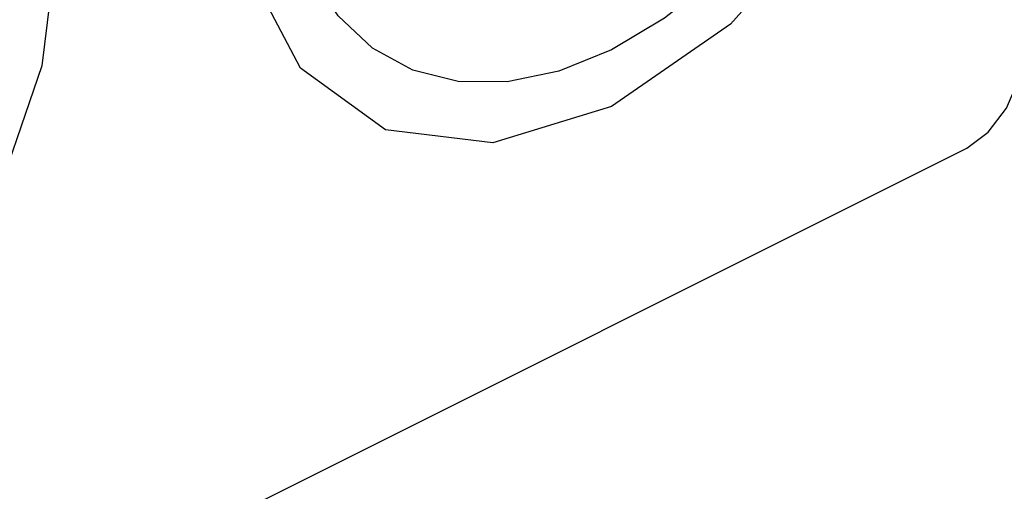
# Paper-space layout '005_EXP_CORICANT_PE_DRAWING_3_1' of a CAD drawing. Header units: millimetres. Extents: x 6 to 413, y 7 to 290.
# Tile 39 of 256: x 213.83 to 214.942, y 54.173 to 54.706. Entities that reach past the tile are written whole.
import ezdxf

# ---------------------------------------------------------------- set-up
doc = ezdxf.new("R2010")
doc.units = ezdxf.units.MM
doc.header["$LTSCALE"] = 23.1
doc.layers.add('124100000115A_M4_18T_L11_D_BL26', color=7, linetype='CONTINUOUS')
doc.layers.add('FAN_TRAY_L_R_MP_BL13', color=7, linetype='CONTINUOUS')

# ---------------------------------------------------------------- blocks, each defined once
blk = doc.blocks.new('FAN_TRAY_L_R_MP_BL13', base_point=(211.5998, 55.8142))
at = {"layer": 'FAN_TRAY_L_R_MP_BL13', "color": 3, "linetype": 'Continuous'}
blk.add_line((213.0412, 53.6314), (214.8995, 54.5605), dxfattribs=at)
for points in [[(214.3644, 54.5665), (214.2433, 54.5815), (214.1472, 54.6511), (214.0855, 54.7686), (214.0643, 54.9223)], [(214.7539, 54.8368), (214.6328, 54.7007), (214.4986, 54.6076), (214.3644, 54.5665)], [(213.8765, 54.8285), (213.8552, 54.6535), (213.7935, 54.4743), (213.6975, 54.3086)], [(214.8995, 54.5605), (214.9239, 54.5787), (214.9445, 54.6059), (214.9583, 54.6381), (214.9632, 54.6703)]]:
    blk.add_lwpolyline(points, dxfattribs=at)
blk = doc.blocks.new('124100000115A_M4_18T_L11_D_BL26', base_point=(214.4986, 55.1395))
at = {"layer": '124100000115A_M4_18T_L11_D_BL26', "color": 7, "linetype": 'Continuous'}
for points in [[(214.4389, 54.6477), (214.3806, 54.6357), (214.3252, 54.6361), (214.2741, 54.6489), (214.2286, 54.6738), (214.1897, 54.7102), (214.1584, 54.7571), (214.1354, 54.8134), (214.1214, 54.8778)], [(214.6166, 54.7537), (214.5583, 54.7075), (214.4986, 54.6719), (214.4389, 54.6477)]]:
    blk.add_lwpolyline(points, dxfattribs=at)

psp = doc.layouts.new('005_EXP_CORICANT_PE_DRAWING_3_1')

# ---------------------------------------------------------------- block references
at = {"layer": '124100000115A_M4_18T_L11_D_BL26'}
psp.add_blockref('124100000115A_M4_18T_L11_D_BL26', (214.4986, 55.1395), dxfattribs=at)
at = {"layer": 'FAN_TRAY_L_R_MP_BL13'}
psp.add_blockref('FAN_TRAY_L_R_MP_BL13', (211.5998, 55.8142), dxfattribs=at)

doc.saveas('drawing.dxf')
